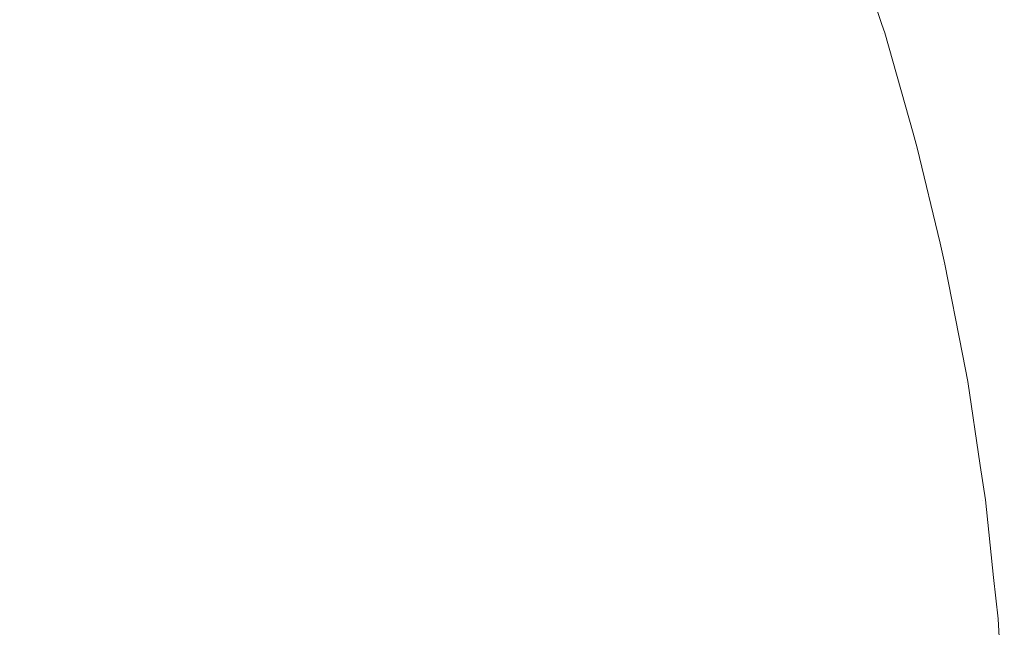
# Model space of a CAD drawing. Header units: centimetres. Extents: x -26 to 27.3, y -21.7 to -19.9.
# Tile 197 of 202: x 27.2747 to 27.3097, y -19.9517 to -19.9301. Entities that reach past the tile are written whole.
import ezdxf

# ---------------------------------------------------------------- set-up
doc = ezdxf.new("R2010")
doc.units = ezdxf.units.CM
doc.header["$LTSCALE"] = 2.54
doc.layers.add('Lucido design-1', color=7, linetype='Continuous')

# ---------------------------------------------------------------- blocks, each defined once
blk = doc.blocks.new('Gruppo-4-1')
at = {"color": 7, "linetype": 'Continuous', "lineweight": 9}
for points, invisible_edges in [([(27.284008, -19.926368, 329.828006), (27.285364, -19.929545, 329.828006), (27.283095, -19.930457, 329.824726), (27.28178, -19.927375, 329.824726)], 15), ([(27.281986, -19.927282, 330.547225), (27.283305, -19.930373, 330.547225), (27.285623, -19.929441, 330.543844), (27.284263, -19.926253, 330.543844)], 15), ([(27.291749, -19.926979, 330.533133), (27.293072, -19.930485, 330.533133), (27.294855, -19.929855, 330.529396), (27.293504, -19.926274, 330.529396)], 15), ([(27.273094, -19.928002, 330.556718), (27.274391, -19.930715, 330.556718), (27.277046, -19.929515, 330.553668), (27.275696, -19.92669, 330.553668)], 15), ([(27.275626, -19.926726, 329.818488), (27.276974, -19.929547, 329.818488), (27.274405, -19.930709, 329.81554), (27.273108, -19.927995, 329.81554)], 15), ([(27.293155, -19.926415, 329.842072), (27.294501, -19.92998, 329.842072), (27.292724, -19.930608, 329.838425), (27.291407, -19.927117, 329.838425)], 15), ([(27.3038, -19.926694, 329.877629), (27.305124, -19.930712, 329.877629), (27.304707, -19.930839, 329.873515), (27.303388, -19.92684, 329.873515)], 15), ([(27.303531, -19.92679, 330.497478), (27.304851, -19.930795, 330.497478), (27.30522, -19.930682, 330.493342), (27.303895, -19.926661, 330.493342)], 15), ([(27.304051, -19.926606, 329.881762), (27.305379, -19.930634, 329.881762), (27.305124, -19.930712, 329.877629), (27.3038, -19.926694, 329.877629)], 15), ([(27.303895, -19.926661, 330.493342), (27.30522, -19.930682, 330.493342), (27.305424, -19.93062, 330.489196), (27.304096, -19.92659, 330.489196)], 15), ([(27.305379, -19.930634, 329.881762), (27.304051, -19.926606, 329.881762), (27.304141, -19.926574, 329.886121), (27.305372, -19.93031, 329.886121)], 11), ([(27.305372, -19.93031, 330.486121), (27.304141, -19.926574, 330.486121), (27.304096, -19.92659, 330.489196), (27.305424, -19.93062, 330.489196)], 14), ([(27.304141, -19.926574, 330.486121), (27.305372, -19.93031, 330.486121), (27.305372, -19.93031, 329.886121), (27.304141, -19.926574, 329.886121)], 10), ([(27.289849, -19.927743, 330.536791), (27.291141, -19.931167, 330.536791), (27.293072, -19.930485, 330.533133), (27.291749, -19.926979, 330.533133)], 15), ([(27.302817, -19.927042, 329.869425), (27.304128, -19.931017, 329.869425), (27.303388, -19.931243, 329.865368), (27.302088, -19.927299, 329.865368)], 15), ([(27.302317, -19.927219, 330.505696), (27.30362, -19.931172, 330.505696), (27.304317, -19.930959, 330.501599), (27.303005, -19.926975, 330.501599)], 15), ([(27.303388, -19.92684, 329.873515), (27.304707, -19.930839, 329.873515), (27.304128, -19.931017, 329.869425), (27.302817, -19.927042, 329.869425)], 15), ([(27.303005, -19.926975, 330.501599), (27.304317, -19.930959, 330.501599), (27.304851, -19.930795, 330.497478), (27.303531, -19.92679, 330.497478)], 15), ([(27.28178, -19.927375, 329.824726), (27.283095, -19.930457, 329.824726), (27.280706, -19.931417, 329.821552), (27.279434, -19.928435, 329.821552)], 15), ([(27.279579, -19.92837, 330.550502), (27.280854, -19.931358, 330.550502), (27.283305, -19.930373, 330.547225), (27.281986, -19.927282, 330.547225)], 15), ([(27.291407, -19.927117, 329.838425), (27.292724, -19.930608, 329.838425), (27.29081, -19.931284, 329.83486), (27.289524, -19.927874, 329.83486)], 15), ([(27.302088, -19.927299, 329.865368), (27.303388, -19.931243, 329.865368), (27.30249, -19.931518, 329.86135), (27.301202, -19.927612, 329.86135)], 15), ([(27.301468, -19.927518, 330.509763), (27.302759, -19.931436, 330.509763), (27.30362, -19.931172, 330.505696), (27.302317, -19.927219, 330.505696)], 15), ([(27.287806, -19.928564, 330.540363), (27.289065, -19.931901, 330.540363), (27.291141, -19.931167, 330.536791), (27.289849, -19.927743, 330.536791)], 15), ([(27.301202, -19.927612, 329.86135), (27.30249, -19.931518, 329.86135), (27.301434, -19.931842, 329.857377), (27.300162, -19.92798, 329.857377)], 15), ([(27.300459, -19.927875, 330.513793), (27.301736, -19.931749, 330.513793), (27.302759, -19.931436, 330.509763), (27.301468, -19.927518, 330.509763)], 15), ([(27.289524, -19.927874, 329.83486), (27.29081, -19.931284, 329.83486), (27.288762, -19.932008, 329.831386), (27.287508, -19.928684, 329.831386)], 15), ([(27.300162, -19.92798, 329.857377), (27.301434, -19.931842, 329.857377), (27.300225, -19.932212, 329.853456), (27.298969, -19.928401, 329.853456)], 15), ([(27.299292, -19.928287, 330.517778), (27.300552, -19.932112, 330.517778), (27.301736, -19.931749, 330.513793), (27.300459, -19.927875, 330.513793)], 15), ([(27.279434, -19.928435, 329.821552), (27.280706, -19.931417, 329.821552), (27.278201, -19.932423, 329.818488), (27.276974, -19.929547, 329.818488)], 15), ([(27.277046, -19.929515, 330.553668), (27.278274, -19.932394, 330.553668), (27.280854, -19.931358, 330.550502), (27.279579, -19.92837, 330.550502)], 15), ([(27.298969, -19.928401, 329.853456), (27.300225, -19.932212, 329.853456), (27.298863, -19.932629, 329.849594), (27.297626, -19.928876, 329.849594)], 15), ([(27.297967, -19.928755, 330.521712), (27.299209, -19.932523, 330.521712), (27.300552, -19.932112, 330.517778), (27.299292, -19.928287, 330.517778)], 15), ([(27.287508, -19.928684, 329.831386), (27.288762, -19.932008, 329.831386), (27.286583, -19.932777, 329.828006), (27.285364, -19.929545, 329.828006)], 15), ([(27.285623, -19.929441, 330.543844), (27.286847, -19.932684, 330.543844), (27.289065, -19.931901, 330.540363), (27.287806, -19.928564, 330.540363)], 15), ([(27.296488, -19.929278, 330.525586), (27.297709, -19.932983, 330.525586), (27.299209, -19.932523, 330.521712), (27.297967, -19.928755, 330.521712)], 15), ([(27.297626, -19.928876, 329.849594), (27.298863, -19.932629, 329.849594), (27.297351, -19.933092, 329.845798), (27.296135, -19.929403, 329.845798)], 15), ([(27.274391, -19.930715, 330.556718), (27.275571, -19.93348, 330.556718), (27.278274, -19.932394, 330.553668), (27.277046, -19.929515, 330.553668)], 15), ([(27.283305, -19.930373, 330.547225), (27.284491, -19.933517, 330.547225), (27.286847, -19.932684, 330.543844), (27.285623, -19.929441, 330.543844)], 15), ([(27.296135, -19.929403, 329.845798), (27.297351, -19.933092, 329.845798), (27.295694, -19.9336, 329.842072), (27.294501, -19.92998, 329.842072)], 15), ([(27.294855, -19.929855, 330.529396), (27.296053, -19.93349, 330.529396), (27.297709, -19.932983, 330.525586), (27.296488, -19.929278, 330.525586)], 15), ([(27.276974, -19.929547, 329.818488), (27.278201, -19.932423, 329.818488), (27.275585, -19.933475, 329.81554), (27.274405, -19.930709, 329.81554)], 15), ([(27.285364, -19.929545, 329.828006), (27.286583, -19.932777, 329.828006), (27.284278, -19.933592, 329.824726), (27.283095, -19.930457, 329.824726)], 15), ([(27.293072, -19.930485, 330.533133), (27.294245, -19.934043, 330.533133), (27.296053, -19.93349, 330.529396), (27.294855, -19.929855, 330.529396)], 15), ([(27.294501, -19.92998, 329.842072), (27.295694, -19.9336, 329.842072), (27.293892, -19.934151, 329.838425), (27.292724, -19.930608, 329.838425)], 15), ([(27.283095, -19.930457, 329.824726), (27.284278, -19.933592, 329.824726), (27.281851, -19.93445, 329.821552), (27.280706, -19.931417, 329.821552)], 15), ([(27.280854, -19.931358, 330.550502), (27.282001, -19.934397, 330.550502), (27.284491, -19.933517, 330.547225), (27.283305, -19.930373, 330.547225)], 15), ([(27.291141, -19.931167, 330.536791), (27.292287, -19.934643, 330.536791), (27.294245, -19.934043, 330.533133), (27.293072, -19.930485, 330.533133)], 15), ([(27.305424, -19.93062, 330.489196), (27.30547, -19.930606, 330.486121), (27.305372, -19.93031, 330.486121)], 9), ([(27.30547, -19.930606, 329.886121), (27.305372, -19.93031, 329.886121), (27.305372, -19.93031, 330.486121), (27.30547, -19.930606, 330.486121)], 10), ([(27.305372, -19.93031, 329.886121), (27.30547, -19.930606, 329.886121), (27.305379, -19.930634, 329.881762)], 10), ([(27.271618, -19.931969, 330.559644), (27.272747, -19.934615, 330.559644), (27.275571, -19.93348, 330.556718), (27.274391, -19.930715, 330.556718)], 15), ([(27.274405, -19.930709, 329.81554), (27.275585, -19.933475, 329.81554), (27.272862, -19.934569, 329.812713), (27.27173, -19.931918, 329.812713)], 15), ([(27.292724, -19.930608, 329.838425), (27.293892, -19.934151, 329.838425), (27.291952, -19.934746, 329.83486), (27.29081, -19.931284, 329.83486)], 15), ([(27.304707, -19.930839, 329.873515), (27.305854, -19.934891, 329.873515), (27.305268, -19.935044, 329.869425), (27.304128, -19.931017, 329.869425)], 15), ([(27.304317, -19.930959, 330.501599), (27.30546, -19.934994, 330.501599), (27.306, -19.934853, 330.497478), (27.304851, -19.930795, 330.497478)], 15), ([(27.305124, -19.930712, 329.877629), (27.306277, -19.934781, 329.877629), (27.305854, -19.934891, 329.873515), (27.304707, -19.930839, 329.873515)], 15), ([(27.304851, -19.930795, 330.497478), (27.306, -19.934853, 330.497478), (27.306374, -19.934756, 330.493342), (27.30522, -19.930682, 330.493342)], 15), ([(27.305379, -19.930634, 329.881762), (27.306534, -19.934714, 329.881762), (27.306277, -19.934781, 329.877629), (27.305124, -19.930712, 329.877629)], 15), ([(27.30522, -19.930682, 330.493342), (27.306374, -19.934756, 330.493342), (27.306581, -19.934702, 330.489196), (27.305424, -19.93062, 330.489196)], 15), ([(27.306534, -19.934714, 329.881762), (27.305379, -19.930634, 329.881762), (27.30547, -19.930606, 329.886121), (27.306481, -19.934177, 329.886121)], 11), ([(27.306481, -19.934177, 330.486121), (27.30547, -19.930606, 330.486121), (27.305424, -19.93062, 330.489196), (27.306581, -19.934702, 330.489196)], 14), ([(27.30547, -19.930606, 330.486121), (27.306481, -19.934177, 330.486121), (27.306481, -19.934177, 329.886121), (27.30547, -19.930606, 329.886121)], 10), ([(27.289065, -19.931901, 330.540363), (27.290181, -19.935288, 330.540363), (27.292287, -19.934643, 330.536791), (27.291141, -19.931167, 330.536791)], 15), ([(27.303388, -19.931243, 329.865368), (27.304519, -19.935239, 329.865368), (27.30361, -19.935476, 329.86135), (27.30249, -19.931518, 329.86135)], 15), ([(27.302759, -19.931436, 330.509763), (27.303883, -19.935405, 330.509763), (27.304754, -19.935178, 330.505696), (27.30362, -19.931172, 330.505696)], 15), ([(27.304128, -19.931017, 329.869425), (27.305268, -19.935044, 329.869425), (27.304519, -19.935239, 329.865368), (27.303388, -19.931243, 329.865368)], 15), ([(27.30362, -19.931172, 330.505696), (27.304754, -19.935178, 330.505696), (27.30546, -19.934994, 330.501599), (27.304317, -19.930959, 330.501599)], 15), ([(27.280706, -19.931417, 329.821552), (27.281851, -19.93445, 329.821552), (27.279305, -19.935349, 329.818488), (27.278201, -19.932423, 329.818488)], 15), ([(27.278274, -19.932394, 330.553668), (27.27938, -19.935323, 330.553668), (27.282001, -19.934397, 330.550502), (27.280854, -19.931358, 330.550502)], 15), ([(27.29081, -19.931284, 329.83486), (27.291952, -19.934746, 329.83486), (27.289874, -19.935382, 329.831386), (27.288762, -19.932008, 329.831386)], 15), ([(27.30249, -19.931518, 329.86135), (27.30361, -19.935476, 329.86135), (27.302542, -19.935754, 329.857377), (27.301434, -19.931842, 329.857377)], 15), ([(27.301736, -19.931749, 330.513793), (27.302847, -19.935674, 330.513793), (27.303883, -19.935405, 330.509763), (27.302759, -19.931436, 330.509763)], 15), ([(27.286847, -19.932684, 330.543844), (27.287932, -19.935976, 330.543844), (27.290181, -19.935288, 330.540363), (27.289065, -19.931901, 330.540363)], 15), ([(27.301434, -19.931842, 329.857377), (27.302542, -19.935754, 329.857377), (27.301318, -19.936072, 329.853456), (27.300225, -19.932212, 329.853456)], 15), ([(27.300552, -19.932112, 330.517778), (27.301649, -19.935986, 330.517778), (27.302847, -19.935674, 330.513793), (27.301736, -19.931749, 330.513793)], 15), ([(27.288762, -19.932008, 329.831386), (27.289874, -19.935382, 329.831386), (27.287665, -19.936058, 329.828006), (27.286583, -19.932777, 329.828006)], 15), ([(27.300225, -19.932212, 329.853456), (27.301318, -19.936072, 329.853456), (27.299939, -19.936431, 329.849594), (27.298863, -19.932629, 329.849594)], 15), ([(27.299209, -19.932523, 330.521712), (27.30029, -19.93634, 330.521712), (27.301649, -19.935986, 330.517778), (27.300552, -19.932112, 330.517778)], 15), ([(27.275571, -19.93348, 330.556718), (27.276632, -19.936293, 330.556718), (27.27938, -19.935323, 330.553668), (27.278274, -19.932394, 330.553668)], 15), ([(27.278201, -19.932423, 329.818488), (27.279305, -19.935349, 329.818488), (27.276647, -19.936288, 329.81554), (27.275585, -19.933475, 329.81554)], 15), ([(27.298863, -19.932629, 329.849594), (27.299939, -19.936431, 329.849594), (27.29841, -19.93683, 329.845798), (27.297351, -19.933092, 329.845798)], 15), ([(27.297709, -19.932983, 330.525586), (27.298771, -19.936735, 330.525586), (27.30029, -19.93634, 330.521712), (27.299209, -19.932523, 330.521712)], 15), ([(27.286583, -19.932777, 329.828006), (27.287665, -19.936058, 329.828006), (27.285327, -19.936774, 329.824726), (27.284278, -19.933592, 329.824726)], 15), ([(27.284491, -19.933517, 330.547225), (27.285543, -19.936708, 330.547225), (27.287932, -19.935976, 330.543844), (27.286847, -19.932684, 330.543844)], 15), ([(27.296053, -19.93349, 330.529396), (27.297096, -19.937172, 330.529396), (27.298771, -19.936735, 330.525586), (27.297709, -19.932983, 330.525586)], 15), ([(27.297351, -19.933092, 329.845798), (27.29841, -19.93683, 329.845798), (27.296732, -19.937266, 329.842072), (27.295694, -19.9336, 329.842072)], 15), ([(27.272747, -19.934615, 330.559644), (27.273763, -19.937307, 330.559644), (27.276632, -19.936293, 330.556718), (27.275571, -19.93348, 330.556718)], 15), ([(27.275585, -19.933475, 329.81554), (27.276647, -19.936288, 329.81554), (27.273879, -19.937266, 329.812713), (27.272862, -19.934569, 329.812713)], 15), ([(27.284278, -19.933592, 329.824726), (27.285327, -19.936774, 329.824726), (27.282865, -19.937528, 329.821552), (27.281851, -19.93445, 329.821552)], 15), ([(27.282001, -19.934397, 330.550502), (27.283018, -19.937482, 330.550502), (27.285543, -19.936708, 330.547225), (27.284491, -19.933517, 330.547225)], 15), ([(27.295694, -19.9336, 329.842072), (27.296732, -19.937266, 329.842072), (27.294909, -19.937741, 329.838425), (27.293892, -19.934151, 329.838425)], 15), ([(27.294245, -19.934043, 330.533133), (27.295266, -19.937648, 330.533133), (27.297096, -19.937172, 330.529396), (27.296053, -19.93349, 330.529396)], 15), ([(27.292287, -19.934643, 330.536791), (27.293284, -19.938164, 330.536791), (27.295266, -19.937648, 330.533133), (27.294245, -19.934043, 330.533133)], 15), ([(27.27938, -19.935323, 330.553668), (27.28036, -19.938296, 330.553668), (27.283018, -19.937482, 330.550502), (27.282001, -19.934397, 330.550502)], 15), ([(27.293892, -19.934151, 329.838425), (27.294909, -19.937741, 329.838425), (27.292945, -19.938253, 329.83486), (27.291952, -19.934746, 329.83486)], 15), ([(27.306581, -19.934702, 330.489196), (27.306626, -19.93469, 330.486121), (27.306481, -19.934177, 330.486121)], 9), ([(27.306626, -19.93469, 329.886121), (27.306481, -19.934177, 329.886121), (27.306481, -19.934177, 330.486121), (27.306626, -19.93469, 330.486121)], 10), ([(27.306481, -19.934177, 329.886121), (27.306626, -19.93469, 329.886121), (27.306534, -19.934714, 329.881762)], 10), ([(27.281851, -19.93445, 329.821552), (27.282865, -19.937528, 329.821552), (27.280284, -19.938319, 329.818488), (27.279305, -19.935349, 329.818488)], 15), ([(27.291952, -19.934746, 329.83486), (27.292945, -19.938253, 329.83486), (27.290842, -19.9388, 329.831386), (27.289874, -19.935382, 329.831386)], 15), ([(27.290181, -19.935288, 330.540363), (27.291153, -19.938719, 330.540363), (27.293284, -19.938164, 330.536791), (27.292287, -19.934643, 330.536791)], 15), ([(27.306, -19.934853, 330.497478), (27.306976, -19.938956, 330.497478), (27.307353, -19.938875, 330.493342), (27.306374, -19.934756, 330.493342)], 15), ([(27.306534, -19.934714, 329.881762), (27.307516, -19.93884, 329.881762), (27.307255, -19.938896, 329.877629), (27.306277, -19.934781, 329.877629)], 15), ([(27.306374, -19.934756, 330.493342), (27.307353, -19.938875, 330.493342), (27.307562, -19.93883, 330.489196), (27.306581, -19.934702, 330.489196)], 15), ([(27.307516, -19.93884, 329.881762), (27.306534, -19.934714, 329.881762), (27.306626, -19.93469, 329.886121), (27.307433, -19.938081, 329.886121)], 11), ([(27.307433, -19.938081, 330.486121), (27.306626, -19.93469, 330.486121), (27.306581, -19.934702, 330.489196), (27.307562, -19.93883, 330.489196)], 14), ([(27.306626, -19.93469, 330.486121), (27.307433, -19.938081, 330.486121), (27.307433, -19.938081, 329.886121), (27.306626, -19.93469, 329.886121)], 10), ([(27.305268, -19.935044, 329.869425), (27.306236, -19.939116, 329.869425), (27.30548, -19.939279, 329.865368), (27.304519, -19.935239, 329.865368)], 15), ([(27.304754, -19.935178, 330.505696), (27.305717, -19.939228, 330.505696), (27.306431, -19.939074, 330.501599), (27.30546, -19.934994, 330.501599)], 15), ([(27.305854, -19.934891, 329.873515), (27.306829, -19.938988, 329.873515), (27.306236, -19.939116, 329.869425), (27.305268, -19.935044, 329.869425)], 15), ([(27.30546, -19.934994, 330.501599), (27.306431, -19.939074, 330.501599), (27.306976, -19.938956, 330.497478), (27.306, -19.934853, 330.497478)], 15), ([(27.306277, -19.934781, 329.877629), (27.307255, -19.938896, 329.877629), (27.306829, -19.938988, 329.873515), (27.305854, -19.934891, 329.873515)], 15), ([(27.276632, -19.936293, 330.556718), (27.277573, -19.939149, 330.556718), (27.28036, -19.938296, 330.553668), (27.27938, -19.935323, 330.553668)], 15), ([(27.279305, -19.935349, 329.818488), (27.280284, -19.938319, 329.818488), (27.277588, -19.939144, 329.81554), (27.276647, -19.936288, 329.81554)], 15), ([(27.289874, -19.935382, 329.831386), (27.290842, -19.9388, 329.831386), (27.288606, -19.939382, 329.828006), (27.287665, -19.936058, 329.828006)], 15), ([(27.287932, -19.935976, 330.543844), (27.288877, -19.939312, 330.543844), (27.291153, -19.938719, 330.540363), (27.290181, -19.935288, 330.540363)], 15), ([(27.302847, -19.935674, 330.513793), (27.303791, -19.939643, 330.513793), (27.304837, -19.939417, 330.509763), (27.303883, -19.935405, 330.509763)], 15), ([(27.304519, -19.935239, 329.865368), (27.30548, -19.939279, 329.865368), (27.304562, -19.939477, 329.86135), (27.30361, -19.935476, 329.86135)], 15), ([(27.303883, -19.935405, 330.509763), (27.304837, -19.939417, 330.509763), (27.305717, -19.939228, 330.505696), (27.304754, -19.935178, 330.505696)], 15), ([(27.302542, -19.935754, 329.857377), (27.303483, -19.939709, 329.857377), (27.302246, -19.939976, 329.853456), (27.301318, -19.936072, 329.853456)], 15), ([(27.301649, -19.935986, 330.517778), (27.302581, -19.939904, 330.517778), (27.303791, -19.939643, 330.513793), (27.302847, -19.935674, 330.513793)], 15), ([(27.30361, -19.935476, 329.86135), (27.304562, -19.939477, 329.86135), (27.303483, -19.939709, 329.857377), (27.302542, -19.935754, 329.857377)], 15), ([(27.287665, -19.936058, 329.828006), (27.288606, -19.939382, 329.828006), (27.28624, -19.939998, 329.824726), (27.285327, -19.936774, 329.824726)], 15), ([(27.285543, -19.936708, 330.547225), (27.286459, -19.939941, 330.547225), (27.288877, -19.939312, 330.543844), (27.287932, -19.935976, 330.543844)], 15), ([(27.301318, -19.936072, 329.853456), (27.302246, -19.939976, 329.853456), (27.300854, -19.940276, 329.849594), (27.299939, -19.936431, 329.849594)], 15), ([(27.30029, -19.93634, 330.521712), (27.301208, -19.9402, 330.521712), (27.302581, -19.939904, 330.517778), (27.301649, -19.935986, 330.517778)], 15), ([(27.273763, -19.937307, 330.559644), (27.274664, -19.94004, 330.559644), (27.277573, -19.939149, 330.556718), (27.276632, -19.936293, 330.556718)], 15), ([(27.276647, -19.936288, 329.81554), (27.277588, -19.939144, 329.81554), (27.274782, -19.940004, 329.812713), (27.273879, -19.937266, 329.812713)], 15), ([(27.299939, -19.936431, 329.849594), (27.300854, -19.940276, 329.849594), (27.299309, -19.940609, 329.845798), (27.29841, -19.93683, 329.845798)], 15), ([(27.298771, -19.936735, 330.525586), (27.299674, -19.94053, 330.525586), (27.301208, -19.9402, 330.521712), (27.30029, -19.93634, 330.521712)], 15), ([(27.285327, -19.936774, 329.824726), (27.28624, -19.939998, 329.824726), (27.283749, -19.940647, 329.821552), (27.282865, -19.937528, 329.821552)], 15), ([(27.283018, -19.937482, 330.550502), (27.283903, -19.940607, 330.550502), (27.286459, -19.939941, 330.547225), (27.285543, -19.936708, 330.547225)], 15), ([(27.29841, -19.93683, 329.845798), (27.299309, -19.940609, 329.845798), (27.297614, -19.940974, 329.842072), (27.296732, -19.937266, 329.842072)], 15), ([(27.297096, -19.937172, 330.529396), (27.297981, -19.940895, 330.529396), (27.299674, -19.94053, 330.525586), (27.298771, -19.936735, 330.525586)], 15), ([(27.295266, -19.937648, 330.533133), (27.296133, -19.941293, 330.533133), (27.297981, -19.940895, 330.529396), (27.297096, -19.937172, 330.529396)], 15), ([(27.273879, -19.937266, 329.812713), (27.274782, -19.940004, 329.812713), (27.271871, -19.940895, 329.810009), (27.271009, -19.93828, 329.810009)], 15), ([(27.282865, -19.937528, 329.821552), (27.283749, -19.940647, 329.821552), (27.281136, -19.941327, 329.818488), (27.280284, -19.938319, 329.818488)], 15), ([(27.28036, -19.938296, 330.553668), (27.281212, -19.941307, 330.553668), (27.283903, -19.940607, 330.550502), (27.283018, -19.937482, 330.550502)], 15), ([(27.296732, -19.937266, 329.842072), (27.297614, -19.940974, 329.842072), (27.295772, -19.941371, 329.838425), (27.294909, -19.937741, 329.838425)], 15), ([(27.294909, -19.937741, 329.838425), (27.295772, -19.941371, 329.838425), (27.293788, -19.941799, 329.83486), (27.292945, -19.938253, 329.83486)], 15), ([(27.293284, -19.938164, 330.536791), (27.29413, -19.941725, 330.536791), (27.296133, -19.941293, 330.533133), (27.295266, -19.937648, 330.533133)], 15), ([(27.292945, -19.938253, 329.83486), (27.293788, -19.941799, 329.83486), (27.291664, -19.942256, 329.831386), (27.290842, -19.9388, 329.831386)], 15), ([(27.291153, -19.938719, 330.540363), (27.291978, -19.942189, 330.540363), (27.29413, -19.941725, 330.536791), (27.293284, -19.938164, 330.536791)], 15), ([(27.307562, -19.93883, 330.489196), (27.307609, -19.93882, 330.486121), (27.307433, -19.938081, 330.486121)], 9), ([(27.307609, -19.93882, 329.886121), (27.307433, -19.938081, 329.886121), (27.307433, -19.938081, 330.486121), (27.307609, -19.93882, 330.486121)], 10), ([(27.307433, -19.938081, 329.886121), (27.307609, -19.93882, 329.886121), (27.307516, -19.93884, 329.881762)], 10), ([(27.277573, -19.939149, 330.556718), (27.278393, -19.942042, 330.556718), (27.281212, -19.941307, 330.553668), (27.28036, -19.938296, 330.553668)], 15), ([(27.280284, -19.938319, 329.818488), (27.281136, -19.941327, 329.818488), (27.278407, -19.942038, 329.81554), (27.277588, -19.939144, 329.81554)], 15), ([(27.290842, -19.9388, 329.831386), (27.291664, -19.942256, 329.831386), (27.289405, -19.942743, 329.828006), (27.288606, -19.939382, 329.828006)], 15), ([(27.288877, -19.939312, 330.543844), (27.289679, -19.942684, 330.543844), (27.291978, -19.942189, 330.540363), (27.291153, -19.938719, 330.540363)], 15), ([(27.306431, -19.939074, 330.501599), (27.307227, -19.943192, 330.501599), (27.307777, -19.943097, 330.497478), (27.306976, -19.938956, 330.497478)], 15), ([(27.307255, -19.938896, 329.877629), (27.308059, -19.943049, 329.877629), (27.307628, -19.943123, 329.873515), (27.306829, -19.938988, 329.873515)], 15), ([(27.306976, -19.938956, 330.497478), (27.307777, -19.943097, 330.497478), (27.308157, -19.943032, 330.493342), (27.307353, -19.938875, 330.493342)], 15), ([(27.307516, -19.93884, 329.881762), (27.308321, -19.943004, 329.881762), (27.308059, -19.943049, 329.877629), (27.307255, -19.938896, 329.877629)], 15), ([(27.307353, -19.938875, 330.493342), (27.308157, -19.943032, 330.493342), (27.308368, -19.942996, 330.489196), (27.307562, -19.93883, 330.489196)], 15), ([(27.308321, -19.943004, 329.881762), (27.307516, -19.93884, 329.881762), (27.307609, -19.93882, 329.886121), (27.308226, -19.942015, 329.886121)], 11), ([(27.308226, -19.942015, 330.486121), (27.307609, -19.93882, 330.486121), (27.307562, -19.93883, 330.489196), (27.308368, -19.942996, 330.489196)], 14), ([(27.307609, -19.93882, 330.486121), (27.308226, -19.942015, 330.486121), (27.308226, -19.942015, 329.886121), (27.307609, -19.93882, 329.886121)], 10), ([(27.274664, -19.94004, 330.559644), (27.275448, -19.942808, 330.559644), (27.278393, -19.942042, 330.556718), (27.277573, -19.939149, 330.556718)], 15), ([(27.277588, -19.939144, 329.81554), (27.278407, -19.942038, 329.81554), (27.275567, -19.942777, 329.812713), (27.274782, -19.940004, 329.812713)], 15), ([(27.286459, -19.939941, 330.547225), (27.287236, -19.943211, 330.547225), (27.289679, -19.942684, 330.543844), (27.288877, -19.939312, 330.543844)], 15), ([(27.30548, -19.939279, 329.865368), (27.306269, -19.943356, 329.865368), (27.305343, -19.943515, 329.86135), (27.304562, -19.939477, 329.86135)], 15), ([(27.304837, -19.939417, 330.509763), (27.30562, -19.943467, 330.509763), (27.306508, -19.943315, 330.505696), (27.305717, -19.939228, 330.505696)], 15), ([(27.306236, -19.939116, 329.869425), (27.307031, -19.943225, 329.869425), (27.306269, -19.943356, 329.865368), (27.30548, -19.939279, 329.865368)], 15), ([(27.305717, -19.939228, 330.505696), (27.306508, -19.943315, 330.505696), (27.307227, -19.943192, 330.501599), (27.306431, -19.939074, 330.501599)], 15), ([(27.306829, -19.938988, 329.873515), (27.307628, -19.943123, 329.873515), (27.307031, -19.943225, 329.869425), (27.306236, -19.939116, 329.869425)], 15), ([(27.288606, -19.939382, 329.828006), (27.289405, -19.942743, 329.828006), (27.287015, -19.943258, 329.824726), (27.28624, -19.939998, 329.824726)], 15), ([(27.302581, -19.939904, 330.517778), (27.303346, -19.943857, 330.517778), (27.304566, -19.943648, 330.513793), (27.303791, -19.939643, 330.513793)], 15), ([(27.304562, -19.939477, 329.86135), (27.305343, -19.943515, 329.86135), (27.304255, -19.943701, 329.857377), (27.303483, -19.939709, 329.857377)], 15), ([(27.303791, -19.939643, 330.513793), (27.304566, -19.943648, 330.513793), (27.30562, -19.943467, 330.509763), (27.304837, -19.939417, 330.509763)], 15), ([(27.274782, -19.940004, 329.812713), (27.275567, -19.942777, 329.812713), (27.272621, -19.943544, 329.810009), (27.271871, -19.940895, 329.810009)], 15), ([(27.28624, -19.939998, 329.824726), (27.287015, -19.943258, 329.824726), (27.284499, -19.943801, 329.821552), (27.283749, -19.940647, 329.821552)], 15), ([(27.283903, -19.940607, 330.550502), (27.284654, -19.943767, 330.550502), (27.287236, -19.943211, 330.547225), (27.286459, -19.939941, 330.547225)], 15), ([(27.302246, -19.939976, 329.853456), (27.303008, -19.943915, 329.853456), (27.301604, -19.944156, 329.849594), (27.300854, -19.940276, 329.849594)], 15), ([(27.301208, -19.9402, 330.521712), (27.301961, -19.944094, 330.521712), (27.303346, -19.943857, 330.517778), (27.302581, -19.939904, 330.517778)], 15), ([(27.303483, -19.939709, 329.857377), (27.304255, -19.943701, 329.857377), (27.303008, -19.943915, 329.853456), (27.302246, -19.939976, 329.853456)], 15), ([(27.271635, -19.940967, 330.562443), (27.272382, -19.943607, 330.562443), (27.275448, -19.942808, 330.559644), (27.274664, -19.94004, 330.559644)], 15), ([(27.300854, -19.940276, 329.849594), (27.301604, -19.944156, 329.849594), (27.300046, -19.944423, 329.845798), (27.299309, -19.940609, 329.845798)], 15), ([(27.299674, -19.94053, 330.525586), (27.300414, -19.94436, 330.525586), (27.301961, -19.944094, 330.521712), (27.301208, -19.9402, 330.521712)], 15), ([(27.283749, -19.940647, 329.821552), (27.284499, -19.943801, 329.821552), (27.28186, -19.944369, 329.818488), (27.281136, -19.941327, 329.818488)], 15), ([(27.281212, -19.941307, 330.553668), (27.281937, -19.944353, 330.553668), (27.284654, -19.943767, 330.550502), (27.283903, -19.940607, 330.550502)], 15), ([(27.299309, -19.940609, 329.845798), (27.300046, -19.944423, 329.845798), (27.298337, -19.944716, 329.842072), (27.297614, -19.940974, 329.842072)], 15), ([(27.297981, -19.940895, 330.529396), (27.298708, -19.944652, 330.529396), (27.300414, -19.94436, 330.525586), (27.299674, -19.94053, 330.525586)], 15), ([(27.297614, -19.940974, 329.842072), (27.298337, -19.944716, 329.842072), (27.296481, -19.945034, 329.838425), (27.295772, -19.941371, 329.838425)], 15), ([(27.296133, -19.941293, 330.533133), (27.296844, -19.944972, 330.533133), (27.298708, -19.944652, 330.529396), (27.297981, -19.940895, 330.529396)], 15), ([(27.278393, -19.942042, 330.556718), (27.279088, -19.944967, 330.556718), (27.281937, -19.944353, 330.553668), (27.281212, -19.941307, 330.553668)], 15), ([(27.281136, -19.941327, 329.818488), (27.28186, -19.944369, 329.818488), (27.279103, -19.944963, 329.81554), (27.278407, -19.942038, 329.81554)], 15), ([(27.295772, -19.941371, 329.838425), (27.296481, -19.945034, 329.838425), (27.29448, -19.945377, 329.83486), (27.293788, -19.941799, 329.83486)], 15), ([(27.29413, -19.941725, 330.536791), (27.294825, -19.945318, 330.536791), (27.296844, -19.944972, 330.533133), (27.296133, -19.941293, 330.533133)], 15), ([(27.291978, -19.942189, 330.540363), (27.292655, -19.94569, 330.540363), (27.294825, -19.945318, 330.536791), (27.29413, -19.941725, 330.536791)], 15), ([(27.275448, -19.942808, 330.559644), (27.276113, -19.945608, 330.559644), (27.279088, -19.944967, 330.556718), (27.278393, -19.942042, 330.556718)], 15), ([(27.278407, -19.942038, 329.81554), (27.279103, -19.944963, 329.81554), (27.276234, -19.945582, 329.812713), (27.275567, -19.942777, 329.812713)], 15), ([(27.293788, -19.941799, 329.83486), (27.29448, -19.945377, 329.83486), (27.292339, -19.945744, 329.831386), (27.291664, -19.942256, 329.831386)], 15), ([(27.308368, -19.942996, 330.489196), (27.308415, -19.942988, 330.486121), (27.308226, -19.942015, 330.486121)], 9), ([(27.308415, -19.942988, 329.886121), (27.308226, -19.942015, 329.886121), (27.308226, -19.942015, 330.486121), (27.308415, -19.942988, 330.486121)], 10), ([(27.308226, -19.942015, 329.886121), (27.308415, -19.942988, 329.886121), (27.308321, -19.943004, 329.881762)], 10), ([(27.291664, -19.942256, 329.831386), (27.292339, -19.945744, 329.831386), (27.290061, -19.946135, 329.828006), (27.289405, -19.942743, 329.828006)], 15), ([(27.289679, -19.942684, 330.543844), (27.290337, -19.946088, 330.543844), (27.292655, -19.94569, 330.540363), (27.291978, -19.942189, 330.540363)], 15), ([(27.272382, -19.943607, 330.562443), (27.273017, -19.946275, 330.562443), (27.276113, -19.945608, 330.559644), (27.275448, -19.942808, 330.559644)], 15), ([(27.275567, -19.942777, 329.812713), (27.276234, -19.945582, 329.812713), (27.273258, -19.946223, 329.810009), (27.272621, -19.943544, 329.810009)], 15), ([(27.289405, -19.942743, 329.828006), (27.290061, -19.946135, 329.828006), (27.287652, -19.946548, 329.824726), (27.287015, -19.943258, 329.824726)], 15), ([(27.287236, -19.943211, 330.547225), (27.287874, -19.94651, 330.547225), (27.290337, -19.946088, 330.543844), (27.289679, -19.942684, 330.543844)], 15), ([(27.307628, -19.943123, 329.873515), (27.308252, -19.947288, 329.873515), (27.307651, -19.947364, 329.869425), (27.307031, -19.943225, 329.869425)], 15), ([(27.307227, -19.943192, 330.501599), (27.307848, -19.947339, 330.501599), (27.308401, -19.947268, 330.497478), (27.307777, -19.943097, 330.497478)], 15), ([(27.308059, -19.943049, 329.877629), (27.308685, -19.947232, 329.877629), (27.308252, -19.947288, 329.873515), (27.307628, -19.943123, 329.873515)], 15), ([(27.307777, -19.943097, 330.497478), (27.308401, -19.947268, 330.497478), (27.308784, -19.947219, 330.493342), (27.308157, -19.943032, 330.493342)], 15), ([(27.308321, -19.943004, 329.881762), (27.308949, -19.947198, 329.881762), (27.308685, -19.947232, 329.877629), (27.308059, -19.943049, 329.877629)], 15), ([(27.308157, -19.943032, 330.493342), (27.308784, -19.947219, 330.493342), (27.308996, -19.947192, 330.489196), (27.308368, -19.942996, 330.489196)], 15), ([(27.308949, -19.947198, 329.881762), (27.308321, -19.943004, 329.881762), (27.308415, -19.942988, 329.886121), (27.308861, -19.945971, 329.886121)], 11), ([(27.308861, -19.945971, 330.486121), (27.308415, -19.942988, 330.486121), (27.308368, -19.942996, 330.489196), (27.308996, -19.947192, 330.489196)], 14), ([(27.308415, -19.942988, 330.486121), (27.308861, -19.945971, 330.486121), (27.308861, -19.945971, 329.886121), (27.308415, -19.942988, 329.886121)], 10), ([(27.287015, -19.943258, 329.824726), (27.287652, -19.946548, 329.824726), (27.285114, -19.946983, 329.821552), (27.284499, -19.943801, 329.821552)], 15), ([(27.284654, -19.943767, 330.550502), (27.285271, -19.946956, 330.550502), (27.287874, -19.94651, 330.547225), (27.287236, -19.943211, 330.547225)], 15), ([(27.304566, -19.943648, 330.513793), (27.30517, -19.947682, 330.513793), (27.306231, -19.947546, 330.509763), (27.30562, -19.943467, 330.509763)], 15), ([(27.306269, -19.943356, 329.865368), (27.306883, -19.947463, 329.865368), (27.305952, -19.947582, 329.86135), (27.305343, -19.943515, 329.86135)], 15), ([(27.30562, -19.943467, 330.509763), (27.306231, -19.947546, 330.509763), (27.307124, -19.947432, 330.505696), (27.306508, -19.943315, 330.505696)], 15), ([(27.307031, -19.943225, 329.869425), (27.307651, -19.947364, 329.869425), (27.306883, -19.947463, 329.865368), (27.306269, -19.943356, 329.865368)], 15), ([(27.306508, -19.943315, 330.505696), (27.307124, -19.947432, 330.505696), (27.307848, -19.947339, 330.501599), (27.307227, -19.943192, 330.501599)], 15), ([(27.284499, -19.943801, 329.821552), (27.285114, -19.946983, 329.821552), (27.282453, -19.947439, 329.818488), (27.28186, -19.944369, 329.818488)], 15), ([(27.281937, -19.944353, 330.553668), (27.282531, -19.947426, 330.553668), (27.285271, -19.946956, 330.550502), (27.284654, -19.943767, 330.550502)], 15), ([(27.301961, -19.944094, 330.521712), (27.302548, -19.948018, 330.521712), (27.303942, -19.947839, 330.517778), (27.303346, -19.943857, 330.517778)], 15), ([(27.304255, -19.943701, 329.857377), (27.304857, -19.947722, 329.857377), (27.303602, -19.947883, 329.853456), (27.303008, -19.943915, 329.853456)], 15), ([(27.303346, -19.943857, 330.517778), (27.303942, -19.947839, 330.517778), (27.30517, -19.947682, 330.513793), (27.304566, -19.943648, 330.513793)], 15), ([(27.305343, -19.943515, 329.86135), (27.305952, -19.947582, 329.86135), (27.304857, -19.947722, 329.857377), (27.304255, -19.943701, 329.857377)], 15), ([(27.301604, -19.944156, 329.849594), (27.302189, -19.948064, 329.849594), (27.300621, -19.948265, 329.845798), (27.300046, -19.944423, 329.845798)], 15), ([(27.300414, -19.94436, 330.525586), (27.300992, -19.948217, 330.525586), (27.302548, -19.948018, 330.521712), (27.301961, -19.944094, 330.521712)], 15), ([(27.303008, -19.943915, 329.853456), (27.303602, -19.947883, 329.853456), (27.302189, -19.948064, 329.849594), (27.301604, -19.944156, 329.849594)], 15), ([(27.279088, -19.944967, 330.556718), (27.279659, -19.947919, 330.556718), (27.282531, -19.947426, 330.553668), (27.281937, -19.944353, 330.553668)], 15), ([(27.28186, -19.944369, 329.818488), (27.282453, -19.947439, 329.818488), (27.279674, -19.947916, 329.81554), (27.279103, -19.944963, 329.81554)], 15), ([(27.300046, -19.944423, 329.845798), (27.300621, -19.948265, 329.845798), (27.298902, -19.948485, 329.842072), (27.298337, -19.944716, 329.842072)], 15), ([(27.298708, -19.944652, 330.529396), (27.299274, -19.948437, 330.529396), (27.300992, -19.948217, 330.525586), (27.300414, -19.94436, 330.525586)], 15), ([(27.298337, -19.944716, 329.842072), (27.298902, -19.948485, 329.842072), (27.297033, -19.948724, 329.838425), (27.296481, -19.945034, 329.838425)], 15), ([(27.296844, -19.944972, 330.533133), (27.297399, -19.948677, 330.533133), (27.299274, -19.948437, 330.529396), (27.298708, -19.944652, 330.529396)], 15), ([(27.276113, -19.945608, 330.559644), (27.27666, -19.948433, 330.559644), (27.279659, -19.947919, 330.556718), (27.279088, -19.944967, 330.556718)], 15), ([(27.279103, -19.944963, 329.81554), (27.279674, -19.947916, 329.81554), (27.276782, -19.948412, 329.812713), (27.276234, -19.945582, 329.812713)], 15), ([(27.296481, -19.945034, 329.838425), (27.297033, -19.948724, 329.838425), (27.29502, -19.948982, 329.83486), (27.29448, -19.945377, 329.83486)], 15), ([(27.294825, -19.945318, 330.536791), (27.295367, -19.948937, 330.536791), (27.297399, -19.948677, 330.533133), (27.296844, -19.944972, 330.533133)], 15), ([(27.273017, -19.946275, 330.562443), (27.273538, -19.948968, 330.562443), (27.27666, -19.948433, 330.559644), (27.276113, -19.945608, 330.559644)], 15), ([(27.276234, -19.945582, 329.812713), (27.276782, -19.948412, 329.812713), (27.273781, -19.948926, 329.810009), (27.273258, -19.946223, 329.810009)], 15), ([(27.29448, -19.945377, 329.83486), (27.29502, -19.948982, 329.83486), (27.292865, -19.949258, 329.831386), (27.292339, -19.945744, 329.831386)], 15), ([(27.292655, -19.94569, 330.540363), (27.293183, -19.949217, 330.540363), (27.295367, -19.948937, 330.536791), (27.294825, -19.945318, 330.536791)], 15), ([(27.292339, -19.945744, 329.831386), (27.292865, -19.949258, 329.831386), (27.290573, -19.949551, 329.828006), (27.290061, -19.946135, 329.828006)], 15), ([(27.290337, -19.946088, 330.543844), (27.29085, -19.949516, 330.543844), (27.293183, -19.949217, 330.540363), (27.292655, -19.94569, 330.540363)], 15), ([(27.290061, -19.946135, 329.828006), (27.290573, -19.949551, 329.828006), (27.288148, -19.949862, 329.824726), (27.287652, -19.946548, 329.824726)], 15), ([(27.287874, -19.94651, 330.547225), (27.288372, -19.949833, 330.547225), (27.29085, -19.949516, 330.543844), (27.290337, -19.946088, 330.543844)], 15), ([(27.308996, -19.947192, 330.489196), (27.309043, -19.947186, 330.486121), (27.308861, -19.945971, 330.486121)], 9), ([(27.309043, -19.947186, 329.886121), (27.308861, -19.945971, 329.886121), (27.308861, -19.945971, 330.486121), (27.309043, -19.947186, 330.486121)], 10), ([(27.308861, -19.945971, 329.886121), (27.309043, -19.947186, 329.886121), (27.308949, -19.947198, 329.881762)], 10), ([(27.287652, -19.946548, 329.824726), (27.288148, -19.949862, 329.824726), (27.285594, -19.950189, 329.821552), (27.285114, -19.946983, 329.821552)], 15), ([(27.285271, -19.946956, 330.550502), (27.285752, -19.950169, 330.550502), (27.288372, -19.949833, 330.547225), (27.287874, -19.94651, 330.547225)], 15), ([(27.285114, -19.946983, 329.821552), (27.285594, -19.950189, 329.821552), (27.282916, -19.950532, 329.818488), (27.282453, -19.947439, 329.818488)], 15), ([(27.282531, -19.947426, 330.553668), (27.282995, -19.950522, 330.553668), (27.285752, -19.950169, 330.550502), (27.285271, -19.946956, 330.550502)], 15), ([(27.307124, -19.947432, 330.505696), (27.307565, -19.951571, 330.505696), (27.308292, -19.95151, 330.501599), (27.307848, -19.947339, 330.501599)], 15), ([(27.308252, -19.947288, 329.873515), (27.308698, -19.951475, 329.873515), (27.308094, -19.951526, 329.869425), (27.307651, -19.947364, 329.869425)], 15), ([(27.307848, -19.947339, 330.501599), (27.308292, -19.95151, 330.501599), (27.308848, -19.951462, 330.497478), (27.308401, -19.947268, 330.497478)], 15), ([(27.308685, -19.947232, 329.877629), (27.309133, -19.951438, 329.877629), (27.308698, -19.951475, 329.873515), (27.308252, -19.947288, 329.873515)], 15), ([(27.308401, -19.947268, 330.497478), (27.308848, -19.951462, 330.497478), (27.309233, -19.95143, 330.493342), (27.308784, -19.947219, 330.493342)], 15), ([(27.308949, -19.947198, 329.881762), (27.309398, -19.951415, 329.881762), (27.309133, -19.951438, 329.877629), (27.308685, -19.947232, 329.877629)], 15), ([(27.308784, -19.947219, 330.493342), (27.309233, -19.95143, 330.493342), (27.309446, -19.951411, 330.489196), (27.308996, -19.947192, 330.489196)], 15), ([(27.309398, -19.951415, 329.881762), (27.308949, -19.947198, 329.881762), (27.309043, -19.947186, 329.886121), (27.309337, -19.949945, 329.886121)], 11), ([(27.309337, -19.949945, 330.486121), (27.309043, -19.947186, 330.486121), (27.308996, -19.947192, 330.489196), (27.309446, -19.951411, 330.489196)], 14), ([(27.309043, -19.947186, 330.486121), (27.309337, -19.949945, 330.486121), (27.309337, -19.949945, 329.886121), (27.309043, -19.947186, 329.886121)], 10), ([(27.279659, -19.947919, 330.556718), (27.280104, -19.950892, 330.556718), (27.282995, -19.950522, 330.553668), (27.282531, -19.947426, 330.553668)], 15), ([(27.282453, -19.947439, 329.818488), (27.282916, -19.950532, 329.818488), (27.280119, -19.95089, 329.81554), (27.279674, -19.947916, 329.81554)], 15), ([(27.303942, -19.947839, 330.517778), (27.304368, -19.951844, 330.517778), (27.305602, -19.951739, 330.513793), (27.30517, -19.947682, 330.513793)], 15), ([(27.305952, -19.947582, 329.86135), (27.306387, -19.951672, 329.86135), (27.305288, -19.951765, 329.857377), (27.304857, -19.947722, 329.857377)], 15), ([(27.30517, -19.947682, 330.513793), (27.305602, -19.951739, 330.513793), (27.306668, -19.951648, 330.509763), (27.306231, -19.947546, 330.509763)], 15), ([(27.306883, -19.947463, 329.865368), (27.307323, -19.951592, 329.865368), (27.306387, -19.951672, 329.86135), (27.305952, -19.947582, 329.86135)], 15), ([(27.306231, -19.947546, 330.509763), (27.306668, -19.951648, 330.509763), (27.307565, -19.951571, 330.505696), (27.307124, -19.947432, 330.505696)], 15), ([(27.307651, -19.947364, 329.869425), (27.308094, -19.951526, 329.869425), (27.307323, -19.951592, 329.865368), (27.306883, -19.947463, 329.865368)], 15), ([(27.27666, -19.948433, 330.559644), (27.277086, -19.951279, 330.559644), (27.280104, -19.950892, 330.556718), (27.279659, -19.947919, 330.556718)], 15), ([(27.279674, -19.947916, 329.81554), (27.280119, -19.95089, 329.81554), (27.277208, -19.951263, 329.812713), (27.276782, -19.948412, 329.812713)], 15), ([(27.300992, -19.948217, 330.525586), (27.301405, -19.952096, 330.525586), (27.302969, -19.951963, 330.521712), (27.302548, -19.948018, 330.521712)], 15), ([(27.303602, -19.947883, 329.853456), (27.304027, -19.951873, 329.853456), (27.302608, -19.951993, 329.849594), (27.302189, -19.948064, 329.849594)], 15), ([(27.302548, -19.948018, 330.521712), (27.302969, -19.951963, 330.521712), (27.304368, -19.951844, 330.517778), (27.303942, -19.947839, 330.517778)], 15), ([(27.304857, -19.947722, 329.857377), (27.305288, -19.951765, 329.857377), (27.304027, -19.951873, 329.853456), (27.303602, -19.947883, 329.853456)], 15), ([(27.300621, -19.948265, 329.845798), (27.301033, -19.952127, 329.845798), (27.299305, -19.952274, 329.842072), (27.298902, -19.948485, 329.842072)], 15), ([(27.299274, -19.948437, 330.529396), (27.29968, -19.952243, 330.529396), (27.301405, -19.952096, 330.525586), (27.300992, -19.948217, 330.525586)], 15), ([(27.302189, -19.948064, 329.849594), (27.302608, -19.951993, 329.849594), (27.301033, -19.952127, 329.845798), (27.300621, -19.948265, 329.845798)], 15), ([(27.273538, -19.948968, 330.562443), (27.273944, -19.951681, 330.562443), (27.277086, -19.951279, 330.559644), (27.27666, -19.948433, 330.559644)], 15), ([(27.276782, -19.948412, 329.812713), (27.277208, -19.951263, 329.812713), (27.274189, -19.95165, 329.810009), (27.273781, -19.948926, 329.810009)], 15), ([(27.297033, -19.948724, 329.838425), (27.297428, -19.952434, 329.838425), (27.295406, -19.952606, 329.83486), (27.29502, -19.948982, 329.83486)], 15), ([(27.295367, -19.948937, 330.536791), (27.295755, -19.952577, 330.536791), (27.297796, -19.952403, 330.533133), (27.297399, -19.948677, 330.533133)], 15), ([(27.298902, -19.948485, 329.842072), (27.299305, -19.952274, 329.842072), (27.297428, -19.952434, 329.838425), (27.297033, -19.948724, 329.838425)], 15), ([(27.297399, -19.948677, 330.533133), (27.297796, -19.952403, 330.533133), (27.29968, -19.952243, 330.529396), (27.299274, -19.948437, 330.529396)], 15), ([(27.29502, -19.948982, 329.83486), (27.295406, -19.952606, 329.83486), (27.293241, -19.952791, 329.831386), (27.292865, -19.949258, 329.831386)], 15), ([(27.293183, -19.949217, 330.540363), (27.293561, -19.952763, 330.540363), (27.295755, -19.952577, 330.536791), (27.295367, -19.948937, 330.536791)], 15), ([(27.292865, -19.949258, 329.831386), (27.293241, -19.952791, 329.831386), (27.290939, -19.952987, 329.828006), (27.290573, -19.949551, 329.828006)], 15), ([(27.29085, -19.949516, 330.543844), (27.291218, -19.952963, 330.543844), (27.293561, -19.952763, 330.540363), (27.293183, -19.949217, 330.540363)], 15), ([(27.290573, -19.949551, 329.828006), (27.290939, -19.952987, 329.828006), (27.288503, -19.953194, 329.824726), (27.288148, -19.949862, 329.824726)], 15), ([(27.288372, -19.949833, 330.547225), (27.288728, -19.953175, 330.547225), (27.291218, -19.952963, 330.543844), (27.29085, -19.949516, 330.543844)], 15), ([(27.288148, -19.949862, 329.824726), (27.288503, -19.953194, 329.824726), (27.285937, -19.953412, 329.821552), (27.285594, -19.950189, 329.821552)], 15), ([(27.285752, -19.950169, 330.550502), (27.286096, -19.953399, 330.550502), (27.288728, -19.953175, 330.547225), (27.288372, -19.949833, 330.547225)], 15), ([(27.309446, -19.951411, 330.489196), (27.309493, -19.951407, 330.486121), (27.309337, -19.949945, 330.486121)], 9), ([(27.309493, -19.951407, 329.886121), (27.309337, -19.949945, 329.886121), (27.309337, -19.949945, 330.486121), (27.309493, -19.951407, 330.486121)], 10), ([(27.309337, -19.949945, 329.886121), (27.309493, -19.951407, 329.886121), (27.309398, -19.951415, 329.881762)], 10), ([(27.285594, -19.950189, 329.821552), (27.285937, -19.953412, 329.821552), (27.283247, -19.953641, 329.818488), (27.282916, -19.950532, 329.818488)], 15), ([(27.282995, -19.950522, 330.553668), (27.283326, -19.953635, 330.553668), (27.286096, -19.953399, 330.550502), (27.285752, -19.950169, 330.550502)], 15), ([(27.280104, -19.950892, 330.556718), (27.280423, -19.953882, 330.556718), (27.283326, -19.953635, 330.553668), (27.282995, -19.950522, 330.553668)], 15), ([(27.282916, -19.950532, 329.818488), (27.283247, -19.953641, 329.818488), (27.280438, -19.95388, 329.81554), (27.280119, -19.95089, 329.81554)], 15), ([(27.277086, -19.951279, 330.559644), (27.277391, -19.95414, 330.559644), (27.280423, -19.953882, 330.556718), (27.280104, -19.950892, 330.556718)], 15), ([(27.280119, -19.95089, 329.81554), (27.280438, -19.95388, 329.81554), (27.277514, -19.954129, 329.812713), (27.277208, -19.951263, 329.812713)], 15), ([(27.273944, -19.951681, 330.562443), (27.274235, -19.954408, 330.562443), (27.277391, -19.95414, 330.559644), (27.277086, -19.951279, 330.559644)], 15), ([(27.277208, -19.951263, 329.812713), (27.277514, -19.954129, 329.812713), (27.27448, -19.954387, 329.810009), (27.274189, -19.95165, 329.810009)], 15), ([(27.308094, -19.951526, 329.869425), (27.308361, -19.955703, 329.869425), (27.307588, -19.955736, 329.865368), (27.307323, -19.951592, 329.865368)], 15), ([(27.307565, -19.951571, 330.505696), (27.30783, -19.955726, 330.505696), (27.308559, -19.955695, 330.501599), (27.308292, -19.95151, 330.501599)], 15), ([(27.308698, -19.951475, 329.873515), (27.308966, -19.955678, 329.873515), (27.308361, -19.955703, 329.869425), (27.308094, -19.951526, 329.869425)], 15), ([(27.308292, -19.95151, 330.501599), (27.308559, -19.955695, 330.501599), (27.309116, -19.955671, 330.497478), (27.308848, -19.951462, 330.497478)], 15), ([(27.309133, -19.951438, 329.877629), (27.309402, -19.955659, 329.877629), (27.308966, -19.955678, 329.873515), (27.308698, -19.951475, 329.873515)], 15), ([(27.308848, -19.951462, 330.497478), (27.309116, -19.955671, 330.497478), (27.309502, -19.955655, 330.493342), (27.309233, -19.95143, 330.493342)], 15), ([(27.309398, -19.951415, 329.881762), (27.309668, -19.955648, 329.881762), (27.309402, -19.955659, 329.877629), (27.309133, -19.951438, 329.877629)], 15), ([(27.309233, -19.95143, 330.493342), (27.309502, -19.955655, 330.493342), (27.309716, -19.955646, 330.489196), (27.309446, -19.951411, 330.489196)], 15), ([(27.309668, -19.955648, 329.881762), (27.309398, -19.951415, 329.881762), (27.309493, -19.951407, 329.886121), (27.309654, -19.953929, 329.886121)], 11), ([(27.309654, -19.953929, 330.486121), (27.309493, -19.951407, 330.486121), (27.309446, -19.951411, 330.489196), (27.309716, -19.955646, 330.489196)], 14), ([(27.309493, -19.951407, 330.486121), (27.309654, -19.953929, 330.486121), (27.309654, -19.953929, 329.886121), (27.309493, -19.951407, 329.886121)], 10), ([(27.306387, -19.951672, 329.86135), (27.306649, -19.955776, 329.86135), (27.305546, -19.955823, 329.857377), (27.305288, -19.951765, 329.857377)], 15), ([(27.305602, -19.951739, 330.513793), (27.305862, -19.95581, 330.513793), (27.306931, -19.955764, 330.509763), (27.306668, -19.951648, 330.509763)], 15), ([(27.307323, -19.951592, 329.865368), (27.307588, -19.955736, 329.865368), (27.306649, -19.955776, 329.86135), (27.306387, -19.951672, 329.86135)], 15), ([(27.306668, -19.951648, 330.509763), (27.306931, -19.955764, 330.509763), (27.30783, -19.955726, 330.505696), (27.307565, -19.951571, 330.505696)], 15)]:
    blk.add_3dface(points, dxfattribs=dict(at, invisible_edges=invisible_edges))

msp = doc.modelspace()

# ---------------------------------------------------------------- block references
at = {"layer": 'Lucido design-1', "color": 7}
msp.add_blockref('Gruppo-4-1', (0, 0), dxfattribs=at)

doc.saveas('drawing.dxf')
